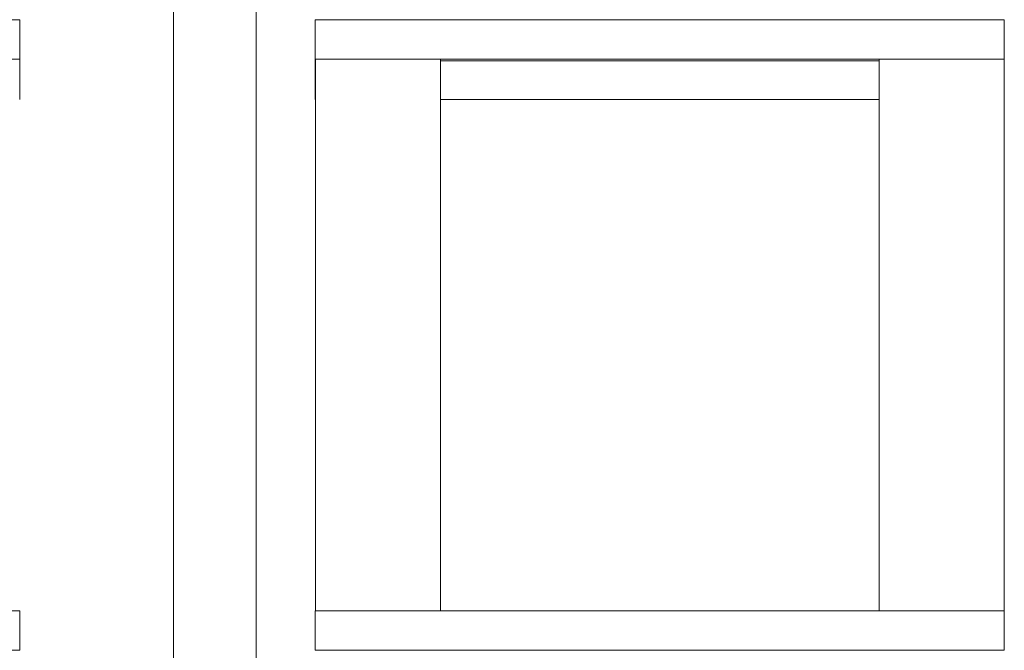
# Model space of a CAD drawing. Header units: millimetres. Extents: x 53056 to 116131, y -669674 to -625124.
# Tile 249 of 256: x 71198 to 71697, y -634383 to -634063. Entities that reach past the tile are written whole.
import ezdxf

# ---------------------------------------------------------------- set-up
doc = ezdxf.new("R2010")
doc.units = ezdxf.units.MM
doc.header["$MEASUREMENT"] = 0
doc.linetypes.add('DGN Style 1', pattern=[536.199087, 0.892178, -535.306909])
doc.layers.add('Main Cradle Tower', color=7, linetype='Continuous', lineweight=0)

# ---------------------------------------------------------------- blocks, each defined once
blk = doc.blocks.new('*U55')
at = {"layer": 'Main Cradle Tower', "color": 7, "linetype": 'Continuous', "lineweight": 0}
for p, q in [((-13396.2, 13336.1), (-13745.79, 13336.1)), ((-12896.72, 13336.1), (-13246.31, 13336.1)), ((-13396.2, 13316.1), (-13745.79, 13316.1)), ((-13396.2, 13315.23), (-13396.26, 13315.23)), ((-12896.72, 13316.1), (-13246.31, 13316.1)), ((-13246.26, 13315.23), (-13246.31, 13315.23)), ((-13246.26, 13316.1), (-13246.26, 13036.1)), ((-13182.76, 13316.1), (-13182.76, 13036.1)), ((-12960.22, 13315.23), (-13182.76, 13315.23)), ((-12960.22, 13316.1), (-12960.22, 13036.1)), ((-12896.72, 13316.1), (-12896.72, 13036.1)), ((-13396.2, 13295.68), (-13396.26, 13295.68)), ((-13246.26, 13295.68), (-13246.31, 13295.68)), ((-12960.22, 13295.68), (-13182.76, 13295.68)), ((-13396.2, 13036.1), (-13745.79, 13036.1)), ((-12896.72, 13036.1), (-13246.31, 13036.1)), ((-13396.2, 13016.1), (-13745.79, 13016.1)), ((-12896.72, 13016.1), (-13246.31, 13016.1))]:
    blk.add_line(p, q, dxfattribs=at)
at = {"layer": 'Main Cradle Tower', "color": 7, "linetype": 'Continuous', "lineweight": 0, "flags": 128}
for points in [[(-13311.52, 12676.1), (-13312.06, 12676.25), (-13314.11, 12676.79), (-13316.29, 12677.65), (-13316.59, 12677.85), (-13317.69, 12678.6), (-13318.25, 12679.61), (-13318.26, 13376.1), (-13316.66, 13376.1), (-13312.11, 13376.1), (-13305.29, 13376.1), (-13297.26, 13376.1), (-13289.22, 13376.1), (-13282.41, 13376.1), (-13277.85, 13376.1), (-13276.26, 13376.1), (-13276.26, 12679.69), (-13276.74, 12678.68), (-13277.9, 12677.85), (-13278.08, 12677.72), (-13280.2, 12676.85), (-13282.46, 12676.25), (-13282.99, 12676.1)], [(-13396.2, 13336.1), (-13396.2, 13336.1), (-13396.2, 13316.1), (-13396.2, 13316.1)], [(-13246.31, 13336.1), (-13246.31, 13336.1), (-13246.31, 13316.1), (-13246.31, 13316.1)], [(-12896.72, 13336.1), (-12896.72, 13336.1), (-12896.72, 13316.1), (-12896.72, 13316.1)], [(-13396.2, 13316.1), (-13396.2, 13315.23), (-13396.2, 13295.68), (-13396.2, 13295.68)], [(-13246.31, 13316.1), (-13246.31, 13315.23), (-13246.31, 13295.68), (-13246.31, 13295.68)], [(-13396.2, 13036.1), (-13396.2, 13036.1), (-13396.2, 13016.1), (-13396.2, 13016.1)], [(-13246.31, 13036.1), (-13246.31, 13036.1), (-13246.31, 13016.1), (-13246.31, 13016.1)], [(-12896.72, 13036.1), (-12896.72, 13036.1), (-12896.72, 13016.1), (-12896.72, 13016.1)]]:
    blk.add_lwpolyline(points, dxfattribs=at)

msp = doc.modelspace()

# ---------------------------------------------------------------- block references
at = {"color": 7, "linetype": 'DGN Style 1', "lineweight": 0}
msp.add_blockref('*U55', (84593.95, -647399.35), dxfattribs=at)

doc.saveas('drawing.dxf')
